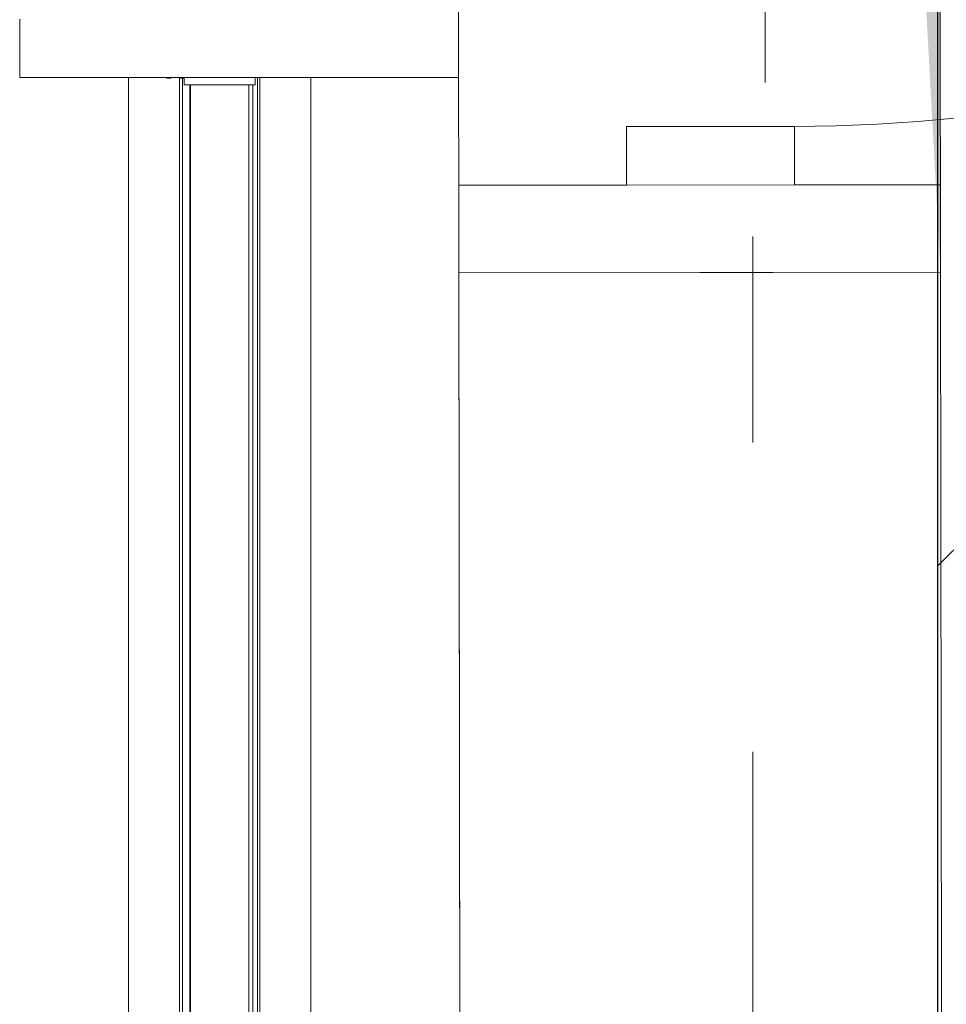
# Model space of a CAD drawing. Header units: millimetres. Extents: x -47038 to 86296, y -75637 to 48966.
# Tile 130 of 174: x -32542 to -31907, y 30649 to 31323. Entities that reach past the tile are written whole.
import ezdxf

# ---------------------------------------------------------------- set-up
doc = ezdxf.new("R2010")
doc.units = ezdxf.units.MM
doc.linetypes.add('Przerywana podwójnie', pattern=[109.361107, 52.916665, -21.166666, 14.111111, -21.166666])
doc.linetypes.add('Wipeout_Contour', pattern=[1000, 0, -1000])
for name, color, linetype, lineweight, true_color in [('00 - nowa technologia myjni_Nr_pióra__95', 7, 'Continuous', 20, 0x7c7c7c), ('410-K Osie główne_Nr_pióra__95', 7, 'Continuous', 20, 0x7c7c7c), ('420-K Ściany_Nr_pióra__95', 7, 'Continuous', 20, 0x7c7c7c), ('Nowe_420-K Ściany_Nr_pióra__95', 7, 'Continuous', 20, 0x7c7c7c), ('Nowe_Drzwi Archicad_Nr_pióra__95', 7, 'Continuous', 25, 0x7c7c7c)]:
    doc.layers.add(name, color=color, linetype=linetype, lineweight=lineweight, true_color=true_color)
doc.layers.add('420-K Ściany', color=7, linetype='Continuous')
doc.layers.add('AP_zakres_Oopracowania', color=7, linetype='Continuous', lineweight=5)
doc.layers.add('XREF', color=8, linetype='Continuous', lineweight=9)

# ---------------------------------------------------------------- blocks, each defined once
blk = doc.blocks.new('parter 2025.10.15')
at = {"layer": '00 - nowa technologia myjni_Nr_pióra__95', "color": 8, "linetype": 'Continuous', "lineweight": 5}
for p, q in [((591.832, 2587.576), (591.832, 2588.076)), ((629.432, 2587.901), (629.432, 2588.501)), ((641.932, 2587.995), (641.932, 2588.076)), ((641.932, 2587.995), (641.932, 2587.249)), ((591.832, 2587.576), (591.832, 2584.575)), ((629.432, 2587.901), (629.432, 2584.251)), ((640.892, 2586.806), (640.911, 2586.876)), ((640.892, 2586.806), (640.892, 2586.425)), ((640.911, 2586.876), (640.944, 2586.876)), ((640.944, 2586.876), (641.68, 2586.876)), ((641.713, 2586.876), (641.68, 2586.876)), ((641.732, 2586.806), (641.713, 2586.876)), ((641.732, 2587.025), (641.782, 2587.075)), ((641.732, 2585.62), (641.732, 2587.025)), ((641.782, 2585.596), (641.782, 2587.075)), ((641.932, 2587.075), (641.782, 2587.075)), ((641.932, 2586.729), (641.932, 2587.249)), ((641.932, 2586.729), (641.932, 2585.481)), ((640.232, 2586.496), (640.312, 2586.576)), ((640.232, 2586.496), (640.232, 2586.277)), ((640.232, 2586.277), (640.232, 2585.656)), ((640.312, 2586.576), (640.312, 2586.315)), ((640.312, 2586.576), (640.892, 2586.576)), ((640.312, 2586.315), (640.312, 2585.576)), ((640.892, 2586.425), (640.892, 2585.346)), ((640.944, 2586.076), (641.68, 2586.076)), ((640.232, 2585.656), (640.312, 2585.576)), ((640.312, 2585.576), (640.892, 2585.576)), ((640.892, 2585.346), (640.911, 2585.276)), ((640.944, 2585.276), (640.911, 2585.276)), ((640.944, 2585.276), (641.68, 2585.276)), ((641.68, 2585.276), (641.713, 2585.276)), ((641.732, 2585.346), (641.713, 2585.276)), ((641.732, 2585.126), (641.732, 2585.62)), ((641.782, 2585.076), (641.782, 2585.596)), ((641.932, 2584.975), (641.932, 2585.481)), ((591.832, 2584.076), (591.832, 2584.575)), ((641.732, 2585.126), (641.782, 2585.076)), ((641.932, 2585.076), (641.782, 2585.076)), ((641.932, 2584.17), (641.932, 2584.975)), ((629.432, 2584.076), (591.832, 2584.076)), ((599.282, 2559.157), (599.282, 2584.076)), ((601.907, 2584.076), (601.907, 2584.042)), ((601.907, 2584.042), (601.938, 2584.042)), ((601.938, 2584.042), (602.187, 2584.042)), ((602.187, 2584.042), (602.187, 2584.076)), ((602.782, 2559.157), (602.782, 2584.076)), ((602.787, 2584.042), (602.787, 2584.076)), ((602.787, 2584.042), (602.818, 2584.042)), ((602.818, 2584.042), (603.076, 2584.042)), ((602.997, 2559.157), (602.997, 2584.042)), ((603.107, 2584.042), (603.076, 2584.042)), ((603.107, 2584.076), (603.107, 2583.576)), ((607.957, 2584.076), (607.957, 2583.576)), ((608.132, 2559.157), (608.132, 2584.076)), ((608.282, 2559.157), (608.282, 2584.076)), ((611.782, 2559.157), (611.782, 2584.076)), ((629.432, 2583.651), (629.432, 2584.251)), ((641.932, 2584.076), (641.932, 2584.17)), ((641.932, 2583.626), (641.932, 2584.076)), ((641.932, 2583.651), (641.932, 2584.076)), ((641.932, 2584.076), (642.532, 2584.076)), ((603.932, 2583.576), (603.107, 2583.576)), ((603.482, 2559.157), (603.482, 2583.576)), ((603.532, 2583.576), (603.532, 2388.576)), ((607.132, 2583.576), (603.932, 2583.576)), ((607.957, 2583.576), (607.132, 2583.576)), ((607.532, 2583.576), (607.532, 2388.576)), ((607.807, 2559.157), (607.807, 2583.576)), ((629.432, 2583.626), (629.432, 2583.651)), ((629.432, 2583.651), (641.932, 2583.651)), ((629.432, 2583.626), (629.432, 2583.226)), ((629.432, 2583.626), (634.432, 2583.626)), ((629.432, 2583.226), (634.432, 2583.226)), ((634.432, 2583.626), (634.432, 2583.651)), ((634.432, 2583.626), (634.432, 2583.226)), ((636.932, 2583.626), (636.932, 2583.651)), ((636.932, 2583.626), (636.932, 2583.226)), ((636.932, 2583.626), (641.932, 2583.626)), ((636.932, 2583.226), (641.932, 2583.226)), ((641.932, 2583.626), (641.932, 2583.226)), ((599.282, 2556.64), (599.282, 2559.157)), ((602.782, 2556.64), (602.782, 2559.157)), ((602.997, 2556.64), (602.997, 2559.157)), ((603.482, 2556.64), (603.482, 2559.157)), ((607.807, 2556.64), (607.807, 2559.157)), ((608.132, 2556.64), (608.132, 2559.157)), ((608.282, 2556.64), (608.282, 2559.157)), ((611.782, 2556.64), (611.782, 2559.157)), ((599.282, 2553.084), (599.282, 2556.64)), ((602.782, 2553.084), (602.782, 2556.64)), ((602.997, 2553.084), (602.997, 2556.64)), ((603.482, 2553.084), (603.482, 2556.64)), ((607.807, 2553.084), (607.807, 2556.64)), ((608.132, 2553.084), (608.132, 2556.64)), ((608.282, 2553.084), (608.282, 2556.64)), ((611.782, 2553.084), (611.782, 2556.64)), ((599.282, 2551.428), (599.282, 2553.084)), ((602.782, 2551.428), (602.782, 2553.084)), ((602.997, 2551.428), (602.997, 2553.084)), ((603.482, 2551.428), (603.482, 2553.084)), ((607.807, 2551.428), (607.807, 2553.084)), ((608.132, 2551.428), (608.132, 2553.084)), ((608.282, 2551.428), (608.282, 2553.084)), ((611.782, 2551.428), (611.782, 2553.084)), ((599.282, 2551.428), (599.282, 2550.576)), ((602.782, 2551.428), (602.782, 2550.576)), ((602.997, 2551.428), (602.997, 2550.576)), ((603.482, 2551.428), (603.482, 2550.576)), ((607.807, 2551.428), (607.807, 2550.576)), ((608.132, 2551.428), (608.132, 2550.576)), ((608.282, 2551.428), (608.282, 2550.576)), ((611.782, 2551.428), (611.782, 2550.576)), ((599.282, 2548.894), (599.282, 2550.576)), ((602.782, 2548.894), (602.782, 2550.576)), ((602.997, 2548.894), (602.997, 2550.576)), ((603.482, 2548.894), (603.482, 2550.576)), ((607.807, 2548.894), (607.807, 2550.576)), ((608.132, 2548.894), (608.132, 2550.576)), ((608.282, 2548.894), (608.282, 2550.576)), ((611.782, 2548.894), (611.782, 2550.576)), ((599.282, 2542.286), (599.282, 2548.894)), ((602.782, 2542.286), (602.782, 2548.894)), ((602.997, 2542.286), (602.997, 2548.894)), ((603.482, 2542.286), (603.482, 2548.894)), ((607.807, 2542.286), (607.807, 2548.894)), ((608.132, 2542.286), (608.132, 2548.894)), ((608.282, 2542.286), (608.282, 2548.894)), ((611.782, 2542.286), (611.782, 2548.894)), ((599.282, 2542.286), (599.282, 2467.27)), ((602.782, 2542.286), (602.782, 2467.27)), ((602.997, 2542.286), (602.997, 2467.27)), ((603.482, 2542.286), (603.482, 2467.27)), ((607.807, 2542.286), (607.807, 2467.27)), ((608.132, 2542.286), (608.132, 2467.27)), ((608.282, 2542.286), (608.282, 2467.27)), ((611.782, 2542.286), (611.782, 2467.27))]:
    blk.add_line(p, q, dxfattribs=at)
for points in [[(640.911, 2586.459), (640.913, 2586.578), (640.922, 2586.703), (640.944, 2586.876)], [(641.713, 2586.459), (641.711, 2586.578), (641.702, 2586.703), (641.68, 2586.876)], [(640.911, 2586.459), (640.915, 2586.341), (640.926, 2586.215), (640.944, 2586.076)], [(640.944, 2586.076), (640.927, 2585.946), (640.916, 2585.831), (640.911, 2585.671), (640.917, 2585.511), (640.927, 2585.4), (640.944, 2585.276)], [(641.713, 2586.459), (641.709, 2586.341), (641.699, 2586.215), (641.68, 2586.076)], [(641.68, 2586.076), (641.698, 2585.946), (641.708, 2585.831), (641.713, 2585.671), (641.707, 2585.511), (641.697, 2585.4), (641.68, 2585.276)]]:
    blk.add_lwpolyline(points, dxfattribs=at)
for centre, start, end in [((602.648, 2584.279), 195.79455, 198.48095), ((603.528, 2584.279), 195.79285, 198.47938), ((602.367, 2584.279), 341.52062, 344.20716)]:
    blk.add_arc(centre, 0.748, start, end, dxfattribs=at)
at = {"layer": 'Nowe_420-K Ściany_Nr_pióra__95', "color": 8, "linetype": 'Continuous', "lineweight": 5, "flags": 128}
blk.add_lwpolyline([(621.918, 2576.699), (654.918, 2576.741)], dxfattribs=at)
at = {"color": 8, "linetype": 'Wipeout_Contour', "lineweight": 5, "ltscale": 20165.322229}
blk.add_wipeout([(621.926, 2570.699), (622.253, 2309.766), (655.253, 2309.766), (655.122, 2413.809), (642.01, 2413.809), (642.01, 2453.809), (655.072, 2453.809), (654.925, 2570.741)], dxfattribs=at).dxf.layer = '420-K Ściany'
at = {"layer": 'Nowe_420-K Ściany_Nr_pióra__95', "linetype": 'Continuous', "lineweight": 5}
blk.add_hatch(color=8, dxfattribs=at).paths.add_polyline_path([(621.918, 2576.699), (621.926, 2570.699), (654.925, 2570.741), (654.918, 2576.741)])
at = {"layer": '420-K Ściany_Nr_pióra__95', "color": 8, "linetype": 'Continuous', "lineweight": 5}
for p, q in [((643.425, 2570.726), (621.926, 2570.699)), ((654.925, 2570.741), (643.425, 2570.726))]:
    blk.add_line(p, q, dxfattribs=at)
at = {"layer": '420-K Ściany_Nr_pióra__95', "color": 8, "linetype": 'Continuous', "lineweight": 5, "flags": 128}
for points in [[(621.926, 2570.699), (622.253, 2309.766)], [(621.926, 2570.699), (625.074, 59.14)], [(655.072, 2453.809), (654.925, 2570.741)], [(655.072, 2453.809), (654.925, 2570.741)]]:
    blk.add_lwpolyline(points, dxfattribs=at)
at = {"layer": 'Nowe_420-K Ściany_Nr_pióra__95', "color": 8, "linetype": 'Continuous', "lineweight": 5, "flags": 128}
for points in [[(621.918, 2576.699), (621.926, 2570.699)], [(654.925, 2570.741), (654.918, 2576.741)]]:
    blk.add_lwpolyline(points, dxfattribs=at)
at = {"color": 8, "linetype": 'Wipeout_Contour', "lineweight": 5, "ltscale": 10840.077971}
blk.add_wipeout([(648.191, 2694.153), (621.763, 2700.699), (621.926, 2570.699), (654.925, 2570.741)], dxfattribs=at).dxf.layer = '420-K Ściany'
at = {"layer": '420-K Ściany', "linetype": 'Continuous', "lineweight": 5}
blk.add_hatch(color=8, dxfattribs=at).paths.add_polyline_path([(654.763, 2700.741), (621.763, 2700.699), (648.191, 2694.153), (654.925, 2570.741)])
at = {"layer": '410-K Osie główne_Nr_pióra__95', "color": 8, "linetype": 'Przerywana podwójnie', "lineweight": 5}
blk.add_line((642.057, 3303.44), (642.057, -164.955), dxfattribs=at)
at = {"layer": '420-K Ściany_Nr_pióra__95', "color": 8, "linetype": 'Continuous', "lineweight": 5, "flags": 128}
for points in [[(621.763, 2700.699), (621.926, 2570.699)], [(654.925, 2570.741), (654.763, 2700.741)], [(621.926, 2570.699), (654.925, 2570.741)]]:
    blk.add_lwpolyline(points, dxfattribs=at)
at = {"layer": 'Nowe_Drzwi Archicad_Nr_pióra__95', "color": 8, "linetype": 'Continuous', "lineweight": 5}
for p, q in [((642.909, 2583.726), (642.779, 2687.725)), ((633.413, 2580.714), (644.913, 2580.728)), ((633.418, 2576.714), (633.413, 2580.714)), ((644.913, 2580.728), (644.918, 2576.728)), ((633.418, 2576.714), (621.918, 2576.699)), ((644.918, 2576.728), (633.418, 2576.714)), ((644.918, 2576.728), (633.418, 2576.714)), ((644.918, 2576.728), (633.418, 2576.714)), ((654.918, 2576.741), (644.918, 2576.728))]:
    blk.add_line(p, q, dxfattribs=at)
blk.add_arc((644.775, 2690.728), 110, 270.07183, 0.07183, dxfattribs=at)

msp = doc.modelspace()

# ---------------------------------------------------------------- block references
at = {"layer": 'XREF', "xscale": 10, "yscale": 10, "zscale": 10}
msp.add_blockref('parter 2025.10.15', (-38460.61, 5442.28), dxfattribs=at)

# ---------------------------------------------------------------- next in the draw order: hatches: boundary and pattern name
at = {"layer": 'AP_zakres_Oopracowania'}
h = msp.add_hatch(dxfattribs=at)
h.set_pattern_fill('ANSI31', color=256, scale=200, style=0)
h.paths.add_polyline_path([(-27793.16, 32584.78), (-31913.15, 32584.78), (-31913.15, 28539.94), (-27793.16, 28539.94)])
h.paths.add_polyline_path([(-31094.55, 29743.16), (-28160.72, 29743.16), (-28160.72, 30409.09), (-31094.55, 30409.09)], flags=24)

# ---------------------------------------------------------------- next in the draw order: linework, layer by layer
msp.add_lwpolyline([(-31913.15, 32584.78), (-27793.16, 32584.78), (-27793.16, 28539.94), (-31913.15, 28539.94)], close=True)

doc.saveas('drawing.dxf')
